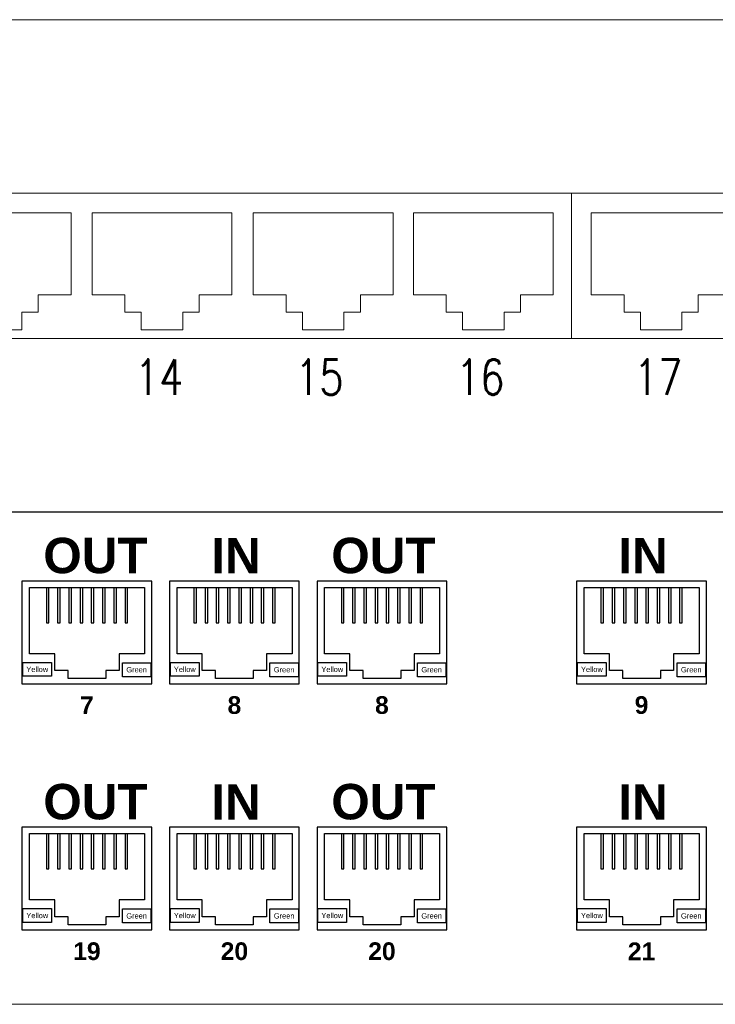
# Model space of a CAD drawing. Header units: millimetres. Extents: x 3585 to 3995, y 1397 to 1684.
# Tile 10 of 15: x 3790.08 to 3796.36, y 1543.17 to 1552.05. Entities that reach past the tile are written whole.
import ezdxf
from ezdxf.enums import TextEntityAlignment as Align

# ---------------------------------------------------------------- set-up
doc = ezdxf.new("R2010")
doc.units = ezdxf.units.MM
doc.linetypes.add('HIDDENX2', pattern=[19.05, 12.7, -6.35])
for name, color, linetype, lineweight in [('EB_LAN', 6, 'Continuous', 9), ('EB_NPS', 5, 'Continuous', 5), ('NR_PORT', 7, 'Continuous', 0), ('OBUDOWY', 7, 'Continuous', 0), ('SZ_HU_CONSTR', 7, 'HIDDENX2', 0)]:
    doc.layers.add(name, color=color, linetype=linetype, lineweight=lineweight)
doc.styles.add('ROMANS', font='simplex.shx')
doc.styles.get("Standard").update_dxf_attribs({"font": 'arial.ttf'})

# ---------------------------------------------------------------- blocks, each defined once
blk = doc.blocks.new('szafa gpd')
at = {"layer": 'SZ_HU_CONSTR'}
for p, q in [((3813.1088, 1552.0533), (3765.1088, 1552.0533)), ((3813.1088, 1547.6133), (3765.1088, 1547.6133))]:
    blk.add_line(p, q, dxfattribs=at)
blk = doc.blocks.new('sdip')
at = {"layer": 'OBUDOWY'}
for p, q in [((-90210444.343, -54810663.426), (-90210888.459, -54810663.426)), ((-90210888.459, -54810707.826), (-90210444.343, -54810707.826))]:
    blk.add_line(p, q, dxfattribs=at)
blk = doc.blocks.new('swtichh')
at = {"color": 0}
for points in [[(-90216563.296, -54809408.752), (-90216563.296, -54809421.863), (-90216622.814, -54809421.863), (-90216622.814, -54809408.752)], [(-90216503.778, -54809408.752), (-90216503.778, -54809421.863), (-90216563.296, -54809421.863), (-90216563.296, -54809408.752)]]:
    blk.add_lwpolyline(points, close=True, dxfattribs=at)
for points in [[(-90216614.735, -54809410.526), (-90216608.43, -54809410.526), (-90216608.43, -54809417.92), (-90216611.385, -54809417.92), (-90216611.385, -54809419.497), (-90216612.863, -54809419.497), (-90216612.863, -54809421.075), (-90216614.735, -54809421.075)], [(-90216600.224, -54809410.526), (-90216606.529, -54809410.526), (-90216606.529, -54809417.92), (-90216603.574, -54809417.92), (-90216603.574, -54809419.497), (-90216602.096, -54809419.497), (-90216602.096, -54809421.075), (-90216600.224, -54809421.075)], [(-90216600.224, -54809410.526), (-90216593.919, -54809410.526), (-90216593.919, -54809417.92), (-90216596.875, -54809417.92), (-90216596.875, -54809419.497), (-90216598.352, -54809419.497), (-90216598.352, -54809421.075), (-90216600.224, -54809421.075)], [(-90216585.692, -54809410.526), (-90216591.997, -54809410.526), (-90216591.997, -54809417.92), (-90216589.042, -54809417.92), (-90216589.042, -54809419.497), (-90216587.564, -54809419.497), (-90216587.564, -54809421.075), (-90216585.692, -54809421.075)], [(-90216585.692, -54809410.526), (-90216579.387, -54809410.526), (-90216579.387, -54809417.92), (-90216582.342, -54809417.92), (-90216582.342, -54809419.497), (-90216583.82, -54809419.497), (-90216583.82, -54809421.075), (-90216585.692, -54809421.075)], [(-90216571.259, -54809410.526), (-90216577.564, -54809410.526), (-90216577.564, -54809417.92), (-90216574.609, -54809417.92), (-90216574.609, -54809419.497), (-90216573.131, -54809419.497), (-90216573.131, -54809421.075), (-90216571.259, -54809421.075)], [(-90216571.259, -54809410.526), (-90216564.954, -54809410.526), (-90216564.954, -54809417.92), (-90216567.909, -54809417.92), (-90216567.909, -54809419.497), (-90216569.387, -54809419.497), (-90216569.387, -54809421.075), (-90216571.259, -54809421.075)], [(-90216555.217, -54809410.526), (-90216561.523, -54809410.526), (-90216561.523, -54809417.92), (-90216558.567, -54809417.92), (-90216558.567, -54809419.497), (-90216557.089, -54809419.497), (-90216557.089, -54809421.075), (-90216555.217, -54809421.075)], [(-90216555.217, -54809410.526), (-90216548.912, -54809410.526), (-90216548.912, -54809417.92), (-90216551.868, -54809417.92), (-90216551.868, -54809419.497), (-90216553.346, -54809419.497), (-90216553.346, -54809421.075), (-90216555.217, -54809421.075)]]:
    blk.add_lwpolyline(points, dxfattribs=at)
at = {"layer": 'EB_NPS', "color": 0, "linetype": 'Continuous', "lineweight": 50}
blk.add_blockref('sdip', (-5956.413, 1270.319), dxfattribs=at)
at = {"layer": 'NR_PORT', "style": 'ROMANS', "width": 0.8}
for s, p in [('14', (-90216600.496, -54809427.893)), ('15', (-90216586.042, -54809427.893)), ('16', (-90216571.531, -54809427.893)), ('17', (-90216555.489, -54809427.893))]:
    blk.add_text(s, height=3.1883, dxfattribs=at).set_placement(p, align=Align.BOTTOM_CENTER)
blk = doc.blocks.new('Panel 1U kątowy')
at = {"layer": 'OBUDOWY'}
blk.add_line((462.058, 0), (17.942, 0), dxfattribs=at)
at = {"style": 'ROMANS'}
blk.add_attdef('NAZWA_PANELU', text='', height=14, dxfattribs=at).set_placement((681.061, -20.999), align=Align.MIDDLE_LEFT)
blk.add_attdef('KAT', text='', height=5, dxfattribs=at).set_placement((462.058, -22.201), align=Align.MIDDLE)
blk.add_attdef('NR_KAT', (16.82, -42.941), '', height=4, dxfattribs=at)
blk = doc.blocks.new('ogranicznik przepi')
at = {"layer": 'OBUDOWY', "color": 0, "lineweight": -3}
blk.add_line((-90210131.805, -54810346.729), (-90210611.805, -54810346.729), dxfattribs=at)
at = {"layer": 'OBUDOWY', "color": 0, "linetype": 'Continuous', "lineweight": -3}
for p, q in [((-90210361.17, -54810359.521), (-90210361.17, -54810353.525)), ((-90210361.17, -54810353.525), (-90210350.799, -54810353.525)), ((-90210359.65, -54810353.525), (-90210359.65, -54810356.717)), ((-90210359.414, -54810356.717), (-90210359.414, -54810353.525)), ((-90210358.637, -54810353.525), (-90210358.637, -54810356.717)), ((-90210358.4, -54810356.717), (-90210358.4, -54810353.525)), ((-90210357.623, -54810353.525), (-90210357.623, -54810356.717)), ((-90210357.387, -54810356.717), (-90210357.387, -54810353.525)), ((-90210356.61, -54810353.525), (-90210356.61, -54810356.717)), ((-90210356.373, -54810356.717), (-90210356.373, -54810353.525)), ((-90210355.596, -54810353.525), (-90210355.596, -54810356.717)), ((-90210355.36, -54810356.717), (-90210355.36, -54810353.525)), ((-90210354.583, -54810353.525), (-90210354.583, -54810356.717)), ((-90210354.346, -54810356.717), (-90210354.346, -54810353.525)), ((-90210353.569, -54810353.525), (-90210353.569, -54810356.717)), ((-90210353.333, -54810356.717), (-90210353.333, -54810353.525)), ((-90210352.556, -54810353.525), (-90210352.556, -54810356.717)), ((-90210352.32, -54810356.717), (-90210352.32, -54810353.525)), ((-90210350.799, -54810353.525), (-90210350.799, -54810359.521)), ((-90210347.868, -54810359.521), (-90210347.868, -54810353.525)), ((-90210347.868, -54810353.525), (-90210337.497, -54810353.525)), ((-90210346.349, -54810353.525), (-90210346.349, -54810356.717)), ((-90210346.112, -54810356.717), (-90210346.112, -54810353.525)), ((-90210345.335, -54810353.525), (-90210345.335, -54810356.717)), ((-90210345.098, -54810356.717), (-90210345.098, -54810353.525)), ((-90210344.322, -54810353.525), (-90210344.322, -54810356.717)), ((-90210344.085, -54810356.717), (-90210344.085, -54810353.525)), ((-90210343.308, -54810353.525), (-90210343.308, -54810356.717)), ((-90210343.071, -54810356.717), (-90210343.071, -54810353.525)), ((-90210342.295, -54810353.525), (-90210342.295, -54810356.717)), ((-90210342.058, -54810356.717), (-90210342.058, -54810353.525)), ((-90210341.281, -54810353.525), (-90210341.281, -54810356.717)), ((-90210341.044, -54810356.717), (-90210341.044, -54810353.525)), ((-90210340.268, -54810353.525), (-90210340.268, -54810356.717)), ((-90210340.031, -54810356.717), (-90210340.031, -54810353.525)), ((-90210339.254, -54810353.525), (-90210339.254, -54810356.717)), ((-90210339.018, -54810356.717), (-90210339.018, -54810353.525)), ((-90210337.497, -54810353.525), (-90210337.497, -54810359.521)), ((-90210334.567, -54810359.521), (-90210334.567, -54810353.525)), ((-90210334.567, -54810353.525), (-90210324.196, -54810353.525)), ((-90210333.047, -54810353.525), (-90210333.047, -54810356.717)), ((-90210332.81, -54810356.717), (-90210332.81, -54810353.525)), ((-90210332.033, -54810353.525), (-90210332.033, -54810356.717)), ((-90210331.797, -54810356.717), (-90210331.797, -54810353.525)), ((-90210331.02, -54810353.525), (-90210331.02, -54810356.717)), ((-90210330.783, -54810356.717), (-90210330.783, -54810353.525)), ((-90210330.006, -54810353.525), (-90210330.006, -54810356.717)), ((-90210329.77, -54810356.717), (-90210329.77, -54810353.525)), ((-90210328.993, -54810353.525), (-90210328.993, -54810356.717)), ((-90210328.756, -54810356.717), (-90210328.756, -54810353.525)), ((-90210327.979, -54810353.525), (-90210327.979, -54810356.717)), ((-90210327.743, -54810356.717), (-90210327.743, -54810353.525)), ((-90210326.966, -54810353.525), (-90210326.966, -54810356.717)), ((-90210326.729, -54810356.717), (-90210326.729, -54810353.525)), ((-90210325.953, -54810353.525), (-90210325.953, -54810356.717)), ((-90210325.716, -54810356.717), (-90210325.716, -54810353.525)), ((-90210324.196, -54810353.525), (-90210324.196, -54810359.521)), ((-90210311.155, -54810359.521), (-90210311.155, -54810353.525)), ((-90210311.155, -54810353.525), (-90210300.784, -54810353.525)), ((-90210309.635, -54810353.525), (-90210309.635, -54810356.717)), ((-90210309.398, -54810356.717), (-90210309.398, -54810353.525)), ((-90210308.622, -54810353.525), (-90210308.622, -54810356.717)), ((-90210308.385, -54810356.717), (-90210308.385, -54810353.525)), ((-90210307.608, -54810353.525), (-90210307.608, -54810356.717)), ((-90210307.372, -54810356.717), (-90210307.372, -54810353.525)), ((-90210306.595, -54810353.525), (-90210306.595, -54810356.717)), ((-90210306.358, -54810356.717), (-90210306.358, -54810353.525)), ((-90210305.581, -54810353.525), (-90210305.581, -54810356.717)), ((-90210305.345, -54810356.717), (-90210305.345, -54810353.525)), ((-90210304.568, -54810353.525), (-90210304.568, -54810356.717)), ((-90210304.331, -54810356.717), (-90210304.331, -54810353.525)), ((-90210303.554, -54810353.525), (-90210303.554, -54810356.717)), ((-90210303.318, -54810356.717), (-90210303.318, -54810353.525)), ((-90210302.541, -54810353.525), (-90210302.541, -54810356.717)), ((-90210302.305, -54810356.717), (-90210302.305, -54810353.525)), ((-90210300.784, -54810353.525), (-90210300.784, -54810359.521)), ((-90210359.65, -54810356.717), (-90210359.414, -54810356.717)), ((-90210358.637, -54810356.717), (-90210358.4, -54810356.717)), ((-90210357.623, -54810356.717), (-90210357.387, -54810356.717)), ((-90210356.61, -54810356.717), (-90210356.373, -54810356.717)), ((-90210355.596, -54810356.717), (-90210355.36, -54810356.717)), ((-90210354.583, -54810356.717), (-90210354.346, -54810356.717)), ((-90210353.569, -54810356.717), (-90210353.333, -54810356.717)), ((-90210352.556, -54810356.717), (-90210352.32, -54810356.717)), ((-90210346.349, -54810356.717), (-90210346.112, -54810356.717)), ((-90210345.335, -54810356.717), (-90210345.098, -54810356.717)), ((-90210344.322, -54810356.717), (-90210344.085, -54810356.717)), ((-90210343.308, -54810356.717), (-90210343.071, -54810356.717)), ((-90210342.295, -54810356.717), (-90210342.058, -54810356.717)), ((-90210341.281, -54810356.717), (-90210341.044, -54810356.717)), ((-90210340.268, -54810356.717), (-90210340.031, -54810356.717)), ((-90210339.254, -54810356.717), (-90210339.018, -54810356.717)), ((-90210333.047, -54810356.717), (-90210332.81, -54810356.717)), ((-90210332.033, -54810356.717), (-90210331.797, -54810356.717)), ((-90210331.02, -54810356.717), (-90210330.783, -54810356.717)), ((-90210330.006, -54810356.717), (-90210329.77, -54810356.717)), ((-90210328.993, -54810356.717), (-90210328.756, -54810356.717)), ((-90210327.979, -54810356.717), (-90210327.743, -54810356.717)), ((-90210326.966, -54810356.717), (-90210326.729, -54810356.717)), ((-90210325.953, -54810356.717), (-90210325.716, -54810356.717)), ((-90210309.635, -54810356.717), (-90210309.398, -54810356.717)), ((-90210308.622, -54810356.717), (-90210308.385, -54810356.717)), ((-90210307.608, -54810356.717), (-90210307.372, -54810356.717)), ((-90210306.595, -54810356.717), (-90210306.358, -54810356.717)), ((-90210305.581, -54810356.717), (-90210305.345, -54810356.717)), ((-90210304.568, -54810356.717), (-90210304.331, -54810356.717)), ((-90210303.554, -54810356.717), (-90210303.318, -54810356.717)), ((-90210302.541, -54810356.717), (-90210302.305, -54810356.717)), ((-90210358.89, -54810359.521), (-90210361.17, -54810359.521)), ((-90210358.89, -54810361.025), (-90210358.89, -54810359.521)), ((-90210350.799, -54810359.521), (-90210353.097, -54810359.521)), ((-90210353.097, -54810359.521), (-90210353.097, -54810361.025)), ((-90210345.588, -54810359.521), (-90210347.868, -54810359.521)), ((-90210345.588, -54810361.025), (-90210345.588, -54810359.521)), ((-90210337.497, -54810359.521), (-90210339.795, -54810359.521)), ((-90210339.795, -54810359.521), (-90210339.795, -54810361.025)), ((-90210332.287, -54810359.521), (-90210334.567, -54810359.521)), ((-90210332.287, -54810361.025), (-90210332.287, -54810359.521)), ((-90210324.196, -54810359.521), (-90210326.493, -54810359.521)), ((-90210326.493, -54810359.521), (-90210326.493, -54810361.025)), ((-90210308.875, -54810359.521), (-90210311.155, -54810359.521)), ((-90210308.875, -54810361.025), (-90210308.875, -54810359.521)), ((-90210300.784, -54810359.521), (-90210303.082, -54810359.521)), ((-90210303.082, -54810359.521), (-90210303.082, -54810361.025)), ((-90210361.762, -54810361.548), (-90210361.762, -54810360.298)), ((-90210361.762, -54810360.298), (-90210359.177, -54810360.298)), ((-90210359.177, -54810360.298), (-90210359.177, -54810361.548)), ((-90210352.793, -54810361.582), (-90210352.793, -54810360.332)), ((-90210352.793, -54810360.332), (-90210350.225, -54810360.332)), ((-90210350.225, -54810360.332), (-90210350.225, -54810361.582)), ((-90210348.46, -54810361.548), (-90210348.46, -54810360.298)), ((-90210348.46, -54810360.298), (-90210345.875, -54810360.298)), ((-90210345.875, -54810360.298), (-90210345.875, -54810361.548)), ((-90210339.491, -54810361.582), (-90210339.491, -54810360.332)), ((-90210339.491, -54810360.332), (-90210336.923, -54810360.332)), ((-90210336.923, -54810360.332), (-90210336.923, -54810361.582)), ((-90210335.158, -54810361.548), (-90210335.158, -54810360.298)), ((-90210335.158, -54810360.298), (-90210332.574, -54810360.298)), ((-90210332.574, -54810360.298), (-90210332.574, -54810361.548)), ((-90210326.189, -54810361.582), (-90210326.189, -54810360.332)), ((-90210326.189, -54810360.332), (-90210323.622, -54810360.332)), ((-90210323.622, -54810360.332), (-90210323.622, -54810361.582)), ((-90210311.747, -54810361.548), (-90210311.747, -54810360.298)), ((-90210311.747, -54810360.298), (-90210309.162, -54810360.298)), ((-90210309.162, -54810360.298), (-90210309.162, -54810361.548)), ((-90210302.778, -54810361.582), (-90210302.778, -54810360.332)), ((-90210302.778, -54810360.332), (-90210300.21, -54810360.332)), ((-90210300.21, -54810360.332), (-90210300.21, -54810361.582)), ((-90210359.177, -54810361.548), (-90210361.762, -54810361.548)), ((-90210357.691, -54810361.025), (-90210358.89, -54810361.025)), ((-90210357.691, -54810361.751), (-90210357.691, -54810361.025)), ((-90210354.296, -54810361.751), (-90210357.691, -54810361.751)), ((-90210353.097, -54810361.025), (-90210354.296, -54810361.025)), ((-90210354.296, -54810361.025), (-90210354.296, -54810361.751)), ((-90210350.225, -54810361.582), (-90210352.793, -54810361.582)), ((-90210345.875, -54810361.548), (-90210348.46, -54810361.548)), ((-90210344.389, -54810361.025), (-90210345.588, -54810361.025)), ((-90210344.389, -54810361.751), (-90210344.389, -54810361.025)), ((-90210340.994, -54810361.751), (-90210344.389, -54810361.751)), ((-90210339.795, -54810361.025), (-90210340.994, -54810361.025)), ((-90210340.994, -54810361.025), (-90210340.994, -54810361.751)), ((-90210336.923, -54810361.582), (-90210339.491, -54810361.582)), ((-90210332.574, -54810361.548), (-90210335.158, -54810361.548)), ((-90210331.087, -54810361.025), (-90210332.287, -54810361.025)), ((-90210331.087, -54810361.751), (-90210331.087, -54810361.025)), ((-90210327.692, -54810361.751), (-90210331.087, -54810361.751)), ((-90210326.493, -54810361.025), (-90210327.692, -54810361.025)), ((-90210327.692, -54810361.025), (-90210327.692, -54810361.751)), ((-90210323.622, -54810361.582), (-90210326.189, -54810361.582)), ((-90210309.162, -54810361.548), (-90210311.747, -54810361.548)), ((-90210307.676, -54810361.025), (-90210308.875, -54810361.025)), ((-90210307.676, -54810361.751), (-90210307.676, -54810361.025)), ((-90210304.281, -54810361.751), (-90210307.676, -54810361.751)), ((-90210303.082, -54810361.025), (-90210304.281, -54810361.025)), ((-90210304.281, -54810361.025), (-90210304.281, -54810361.751)), ((-90210300.21, -54810361.582), (-90210302.778, -54810361.582)), ((-90210361.17, -54810381.721), (-90210361.17, -54810375.725)), ((-90210361.17, -54810375.725), (-90210350.799, -54810375.725)), ((-90210359.65, -54810375.725), (-90210359.65, -54810378.917)), ((-90210359.414, -54810378.917), (-90210359.414, -54810375.725)), ((-90210358.637, -54810375.725), (-90210358.637, -54810378.917)), ((-90210358.4, -54810378.917), (-90210358.4, -54810375.725)), ((-90210357.623, -54810375.725), (-90210357.623, -54810378.917)), ((-90210357.387, -54810378.917), (-90210357.387, -54810375.725)), ((-90210356.61, -54810375.725), (-90210356.61, -54810378.917)), ((-90210356.373, -54810378.917), (-90210356.373, -54810375.725)), ((-90210355.596, -54810375.725), (-90210355.596, -54810378.917)), ((-90210355.36, -54810378.917), (-90210355.36, -54810375.725)), ((-90210354.583, -54810375.725), (-90210354.583, -54810378.917)), ((-90210354.346, -54810378.917), (-90210354.346, -54810375.725)), ((-90210353.569, -54810375.725), (-90210353.569, -54810378.917)), ((-90210353.333, -54810378.917), (-90210353.333, -54810375.725)), ((-90210352.556, -54810375.725), (-90210352.556, -54810378.917)), ((-90210352.32, -54810378.917), (-90210352.32, -54810375.725)), ((-90210350.799, -54810375.725), (-90210350.799, -54810381.721)), ((-90210347.868, -54810381.721), (-90210347.868, -54810375.725)), ((-90210347.868, -54810375.725), (-90210337.497, -54810375.725)), ((-90210346.349, -54810375.725), (-90210346.349, -54810378.917)), ((-90210346.112, -54810378.917), (-90210346.112, -54810375.725)), ((-90210345.335, -54810375.725), (-90210345.335, -54810378.917)), ((-90210345.098, -54810378.917), (-90210345.098, -54810375.725)), ((-90210344.322, -54810375.725), (-90210344.322, -54810378.917)), ((-90210344.085, -54810378.917), (-90210344.085, -54810375.725)), ((-90210343.308, -54810375.725), (-90210343.308, -54810378.917)), ((-90210343.071, -54810378.917), (-90210343.071, -54810375.725)), ((-90210342.295, -54810375.725), (-90210342.295, -54810378.917)), ((-90210342.058, -54810378.917), (-90210342.058, -54810375.725)), ((-90210341.281, -54810375.725), (-90210341.281, -54810378.917)), ((-90210341.044, -54810378.917), (-90210341.044, -54810375.725)), ((-90210340.268, -54810375.725), (-90210340.268, -54810378.917)), ((-90210340.031, -54810378.917), (-90210340.031, -54810375.725)), ((-90210339.254, -54810375.725), (-90210339.254, -54810378.917)), ((-90210339.018, -54810378.917), (-90210339.018, -54810375.725)), ((-90210337.497, -54810375.725), (-90210337.497, -54810381.721)), ((-90210334.567, -54810381.721), (-90210334.567, -54810375.725)), ((-90210334.567, -54810375.725), (-90210324.196, -54810375.725)), ((-90210333.047, -54810375.725), (-90210333.047, -54810378.917)), ((-90210332.81, -54810378.917), (-90210332.81, -54810375.725)), ((-90210332.033, -54810375.725), (-90210332.033, -54810378.917)), ((-90210331.797, -54810378.917), (-90210331.797, -54810375.725)), ((-90210331.02, -54810375.725), (-90210331.02, -54810378.917)), ((-90210330.783, -54810378.917), (-90210330.783, -54810375.725)), ((-90210330.006, -54810375.725), (-90210330.006, -54810378.917)), ((-90210329.77, -54810378.917), (-90210329.77, -54810375.725)), ((-90210328.993, -54810375.725), (-90210328.993, -54810378.917)), ((-90210328.756, -54810378.917), (-90210328.756, -54810375.725)), ((-90210327.979, -54810375.725), (-90210327.979, -54810378.917)), ((-90210327.743, -54810378.917), (-90210327.743, -54810375.725)), ((-90210326.966, -54810375.725), (-90210326.966, -54810378.917)), ((-90210326.729, -54810378.917), (-90210326.729, -54810375.725)), ((-90210325.953, -54810375.725), (-90210325.953, -54810378.917)), ((-90210325.716, -54810378.917), (-90210325.716, -54810375.725)), ((-90210324.196, -54810375.725), (-90210324.196, -54810381.721)), ((-90210311.155, -54810381.721), (-90210311.155, -54810375.725)), ((-90210311.155, -54810375.725), (-90210300.784, -54810375.725)), ((-90210309.635, -54810375.725), (-90210309.635, -54810378.917)), ((-90210309.398, -54810378.917), (-90210309.398, -54810375.725)), ((-90210308.622, -54810375.725), (-90210308.622, -54810378.917)), ((-90210308.385, -54810378.917), (-90210308.385, -54810375.725)), ((-90210307.608, -54810375.725), (-90210307.608, -54810378.917)), ((-90210307.372, -54810378.917), (-90210307.372, -54810375.725)), ((-90210306.595, -54810375.725), (-90210306.595, -54810378.917)), ((-90210306.358, -54810378.917), (-90210306.358, -54810375.725)), ((-90210305.581, -54810375.725), (-90210305.581, -54810378.917)), ((-90210305.345, -54810378.917), (-90210305.345, -54810375.725)), ((-90210304.568, -54810375.725), (-90210304.568, -54810378.917)), ((-90210304.331, -54810378.917), (-90210304.331, -54810375.725)), ((-90210303.554, -54810375.725), (-90210303.554, -54810378.917)), ((-90210303.318, -54810378.917), (-90210303.318, -54810375.725)), ((-90210302.541, -54810375.725), (-90210302.541, -54810378.917)), ((-90210302.305, -54810378.917), (-90210302.305, -54810375.725)), ((-90210300.784, -54810375.725), (-90210300.784, -54810381.721)), ((-90210359.65, -54810378.917), (-90210359.414, -54810378.917)), ((-90210358.637, -54810378.917), (-90210358.4, -54810378.917)), ((-90210357.623, -54810378.917), (-90210357.387, -54810378.917)), ((-90210356.61, -54810378.917), (-90210356.373, -54810378.917)), ((-90210355.596, -54810378.917), (-90210355.36, -54810378.917)), ((-90210354.583, -54810378.917), (-90210354.346, -54810378.917)), ((-90210353.569, -54810378.917), (-90210353.333, -54810378.917)), ((-90210352.556, -54810378.917), (-90210352.32, -54810378.917)), ((-90210346.349, -54810378.917), (-90210346.112, -54810378.917)), ((-90210345.335, -54810378.917), (-90210345.098, -54810378.917)), ((-90210344.322, -54810378.917), (-90210344.085, -54810378.917)), ((-90210343.308, -54810378.917), (-90210343.071, -54810378.917)), ((-90210342.295, -54810378.917), (-90210342.058, -54810378.917)), ((-90210341.281, -54810378.917), (-90210341.044, -54810378.917)), ((-90210340.268, -54810378.917), (-90210340.031, -54810378.917)), ((-90210339.254, -54810378.917), (-90210339.018, -54810378.917)), ((-90210333.047, -54810378.917), (-90210332.81, -54810378.917)), ((-90210332.033, -54810378.917), (-90210331.797, -54810378.917)), ((-90210331.02, -54810378.917), (-90210330.783, -54810378.917)), ((-90210330.006, -54810378.917), (-90210329.77, -54810378.917)), ((-90210328.993, -54810378.917), (-90210328.756, -54810378.917)), ((-90210327.979, -54810378.917), (-90210327.743, -54810378.917)), ((-90210326.966, -54810378.917), (-90210326.729, -54810378.917)), ((-90210325.953, -54810378.917), (-90210325.716, -54810378.917)), ((-90210309.635, -54810378.917), (-90210309.398, -54810378.917)), ((-90210308.622, -54810378.917), (-90210308.385, -54810378.917)), ((-90210307.608, -54810378.917), (-90210307.372, -54810378.917)), ((-90210306.595, -54810378.917), (-90210306.358, -54810378.917)), ((-90210305.581, -54810378.917), (-90210305.345, -54810378.917)), ((-90210304.568, -54810378.917), (-90210304.331, -54810378.917)), ((-90210303.554, -54810378.917), (-90210303.318, -54810378.917)), ((-90210302.541, -54810378.917), (-90210302.305, -54810378.917)), ((-90210358.89, -54810381.721), (-90210361.17, -54810381.721)), ((-90210358.89, -54810383.225), (-90210358.89, -54810381.721)), ((-90210350.799, -54810381.721), (-90210353.097, -54810381.721)), ((-90210353.097, -54810381.721), (-90210353.097, -54810383.225)), ((-90210345.588, -54810381.721), (-90210347.868, -54810381.721)), ((-90210345.588, -54810383.225), (-90210345.588, -54810381.721)), ((-90210337.497, -54810381.721), (-90210339.795, -54810381.721)), ((-90210339.795, -54810381.721), (-90210339.795, -54810383.225)), ((-90210332.287, -54810381.721), (-90210334.567, -54810381.721)), ((-90210332.287, -54810383.225), (-90210332.287, -54810381.721)), ((-90210324.196, -54810381.721), (-90210326.493, -54810381.721)), ((-90210326.493, -54810381.721), (-90210326.493, -54810383.225)), ((-90210308.875, -54810381.721), (-90210311.155, -54810381.721)), ((-90210308.875, -54810383.225), (-90210308.875, -54810381.721)), ((-90210300.784, -54810381.721), (-90210303.082, -54810381.721)), ((-90210303.082, -54810381.721), (-90210303.082, -54810383.225)), ((-90210361.762, -54810383.748), (-90210361.762, -54810382.498)), ((-90210361.762, -54810382.498), (-90210359.177, -54810382.498)), ((-90210359.177, -54810382.498), (-90210359.177, -54810383.748)), ((-90210352.793, -54810383.782), (-90210352.793, -54810382.532)), ((-90210352.793, -54810382.532), (-90210350.225, -54810382.532)), ((-90210350.225, -54810382.532), (-90210350.225, -54810383.782)), ((-90210348.46, -54810383.748), (-90210348.46, -54810382.498)), ((-90210348.46, -54810382.498), (-90210345.875, -54810382.498)), ((-90210345.875, -54810382.498), (-90210345.875, -54810383.748)), ((-90210339.491, -54810383.782), (-90210339.491, -54810382.532)), ((-90210339.491, -54810382.532), (-90210336.923, -54810382.532)), ((-90210336.923, -54810382.532), (-90210336.923, -54810383.782)), ((-90210335.158, -54810383.748), (-90210335.158, -54810382.498)), ((-90210335.158, -54810382.498), (-90210332.574, -54810382.498)), ((-90210332.574, -54810382.498), (-90210332.574, -54810383.748)), ((-90210326.189, -54810383.782), (-90210326.189, -54810382.532)), ((-90210326.189, -54810382.532), (-90210323.622, -54810382.532)), ((-90210323.622, -54810382.532), (-90210323.622, -54810383.782)), ((-90210311.747, -54810383.748), (-90210311.747, -54810382.498)), ((-90210311.747, -54810382.498), (-90210309.162, -54810382.498)), ((-90210309.162, -54810382.498), (-90210309.162, -54810383.748)), ((-90210302.778, -54810383.782), (-90210302.778, -54810382.532)), ((-90210302.778, -54810382.532), (-90210300.21, -54810382.532)), ((-90210300.21, -54810382.532), (-90210300.21, -54810383.782)), ((-90210359.177, -54810383.748), (-90210361.762, -54810383.748)), ((-90210357.691, -54810383.225), (-90210358.89, -54810383.225)), ((-90210357.691, -54810383.951), (-90210357.691, -54810383.225)), ((-90210354.296, -54810383.951), (-90210357.691, -54810383.951)), ((-90210353.097, -54810383.225), (-90210354.296, -54810383.225)), ((-90210354.296, -54810383.225), (-90210354.296, -54810383.951)), ((-90210350.225, -54810383.782), (-90210352.793, -54810383.782)), ((-90210345.875, -54810383.748), (-90210348.46, -54810383.748)), ((-90210344.389, -54810383.225), (-90210345.588, -54810383.225)), ((-90210344.389, -54810383.951), (-90210344.389, -54810383.225)), ((-90210340.994, -54810383.951), (-90210344.389, -54810383.951)), ((-90210339.795, -54810383.225), (-90210340.994, -54810383.225)), ((-90210340.994, -54810383.225), (-90210340.994, -54810383.951)), ((-90210336.923, -54810383.782), (-90210339.491, -54810383.782)), ((-90210332.574, -54810383.748), (-90210335.158, -54810383.748)), ((-90210331.087, -54810383.225), (-90210332.287, -54810383.225)), ((-90210331.087, -54810383.951), (-90210331.087, -54810383.225)), ((-90210327.692, -54810383.951), (-90210331.087, -54810383.951)), ((-90210326.493, -54810383.225), (-90210327.692, -54810383.225)), ((-90210327.692, -54810383.225), (-90210327.692, -54810383.951)), ((-90210323.622, -54810383.782), (-90210326.189, -54810383.782)), ((-90210309.162, -54810383.748), (-90210311.747, -54810383.748)), ((-90210307.676, -54810383.225), (-90210308.875, -54810383.225)), ((-90210307.676, -54810383.951), (-90210307.676, -54810383.225)), ((-90210304.281, -54810383.951), (-90210307.676, -54810383.951)), ((-90210303.082, -54810383.225), (-90210304.281, -54810383.225)), ((-90210304.281, -54810383.225), (-90210304.281, -54810383.951)), ((-90210300.21, -54810383.782), (-90210302.778, -54810383.782))]:
    blk.add_line(p, q, dxfattribs=at)
for points in [[(-90210361.846, -54810352.967), (-90210361.846, -54810362.224), (-90210350.14, -54810362.224), (-90210350.14, -54810352.967)], [(-90210348.544, -54810352.967), (-90210348.544, -54810362.224), (-90210336.839, -54810362.224), (-90210336.839, -54810352.967)], [(-90210335.243, -54810352.967), (-90210335.243, -54810362.224), (-90210323.537, -54810362.224), (-90210323.537, -54810352.967)], [(-90210311.831, -54810352.967), (-90210311.831, -54810362.224), (-90210300.125, -54810362.224), (-90210300.125, -54810352.967)], [(-90210361.846, -54810375.167), (-90210361.846, -54810384.424), (-90210350.14, -54810384.424), (-90210350.14, -54810375.167)], [(-90210348.544, -54810375.167), (-90210348.544, -54810384.424), (-90210336.839, -54810384.424), (-90210336.839, -54810375.167)], [(-90210335.243, -54810375.167), (-90210335.243, -54810384.424), (-90210323.537, -54810384.424), (-90210323.537, -54810375.167)], [(-90210311.831, -54810375.167), (-90210311.831, -54810384.424), (-90210300.125, -54810384.424), (-90210300.125, -54810375.167)]]:
    blk.add_lwpolyline(points, close=True, dxfattribs=at)
at = {"layer": 'OBUDOWY', "color": 0, "linetype": 'Continuous', "lineweight": -3, "width": 94.10337, "attachment_point": 5}
for s, insert, char_height in [('\\pxqc;{\\fArial|b1|i0|c238|p34;OUT}', (-90210355.22, -54810350.675, 0), 3.192), ('\\pxqc;{\\fArial|b1|i0|c238|p34;IN}', (-90210342.551, -54810350.675, 0), 3.192), ('\\pxqc;{\\fArial|b1|i0|c238|p34;OUT}', (-90210329.249, -54810350.675, 0), 3.192), ('\\pxqc;{\\fArial|b1|i0|c238|p34;IN}', (-90210305.838, -54810350.675, 0), 3.192), ('\\pxqc;{\\fArial|b1|i0|c238|p34;7}', (-90210355.993, -54810364.15, 0), 1.596), ('\\pxqc;{\\fArial|b1|i0|c238|p34;8}', (-90210342.692, -54810364.15, 0), 1.596), ('\\pxqc;{\\fArial|b1|i0|c238|p34;8}', (-90210329.39, -54810364.15, 0), 1.596), ('\\pxqc;{\\fArial|b1|i0|c238|p34;9}', (-90210305.978, -54810364.15, 0), 1.596), ('\\pxqc;{\\fArial|b1|i0|c238|p34;OUT}', (-90210355.22, -54810372.875, 0), 3.192), ('\\pxqc;{\\fArial|b1|i0|c238|p34;IN}', (-90210342.551, -54810372.875, 0), 3.192), ('\\pxqc;{\\fArial|b1|i0|c238|p34;OUT}', (-90210329.249, -54810372.875, 0), 3.192), ('\\pxqc;{\\fArial|b1|i0|c238|p34;IN}', (-90210305.838, -54810372.875, 0), 3.192), ('\\pxqc;{\\fArial|b1|i0|c238|p34;19}', (-90210355.993, -54810386.35, 0), 1.596), ('\\pxqc;{\\fArial|b1|i0|c238|p34;20}', (-90210342.692, -54810386.35, 0), 1.596), ('\\pxqc;{\\fArial|b1|i0|c238|p34;20}', (-90210329.39, -54810386.35, 0), 1.596), ('\\pxqc;{\\fArial|b1|i0|c238|p34;21}', (-90210305.978, -54810386.35, 0), 1.596)]:
    blk.add_mtext(s, dxfattribs=dict(at, insert=insert, char_height=char_height))
at = {"layer": 'OBUDOWY', "color": 0, "linetype": 'Continuous', "lineweight": -3, "char_height": 0.4788, "attachment_point": 5}
for s, insert in [('\\pxqc;Yellow', (-90210360.469, -54810360.923)), ('Green', (-90210351.509, -54810360.957)), ('\\pxqc;Yellow', (-90210347.168, -54810360.923)), ('Green', (-90210338.207, -54810360.957)), ('\\pxqc;Yellow', (-90210333.866, -54810360.923)), ('Green', (-90210324.905, -54810360.957)), ('\\pxqc;Yellow', (-90210310.454, -54810360.923)), ('Green', (-90210301.494, -54810360.957)), ('\\pxqc;Yellow', (-90210360.469, -54810383.123)), ('Green', (-90210351.509, -54810383.157)), ('\\pxqc;Yellow', (-90210347.168, -54810383.123)), ('Green', (-90210338.207, -54810383.157)), ('\\pxqc;Yellow', (-90210333.866, -54810383.123)), ('Green', (-90210324.905, -54810383.157)), ('\\pxqc;Yellow', (-90210310.454, -54810383.123)), ('Green', (-90210301.494, -54810383.157))]:
    blk.add_mtext_dynamic_manual_height_columns(s, width=20.62198, gutter_width=7.98, heights=[0], dxfattribs=dict(at, insert=insert))

msp = doc.modelspace()

# ---------------------------------------------------------------- block references
at = {"xscale": 0.1, "yscale": 0.1, "zscale": 0.1}
msp.add_blockref('Panel 1U kątowy', (3765.1088, 1543.1733), dxfattribs=at)
at = {"layer": 'EB_LAN'}
msp.add_blockref('szafa gpd', (0, 0), dxfattribs=at)
at = {"layer": 'EB_LAN', "color": 0, "linetype": 'Continuous', "lineweight": 50, "xscale": 0.1, "yscale": 0.1, "zscale": 0.1}
msp.add_blockref('swtichh', (9025451.3901, 5482491.3641), dxfattribs=at)
at = {"layer": 'EB_NPS', "color": 0, "linetype": 'Continuous', "lineweight": 50, "xscale": 0.1, "yscale": 0.1, "zscale": 0.1}
msp.add_blockref('ogranicznik przepi', (9024826.2892, 5482582.2862), dxfattribs=at)

doc.saveas('drawing.dxf')
